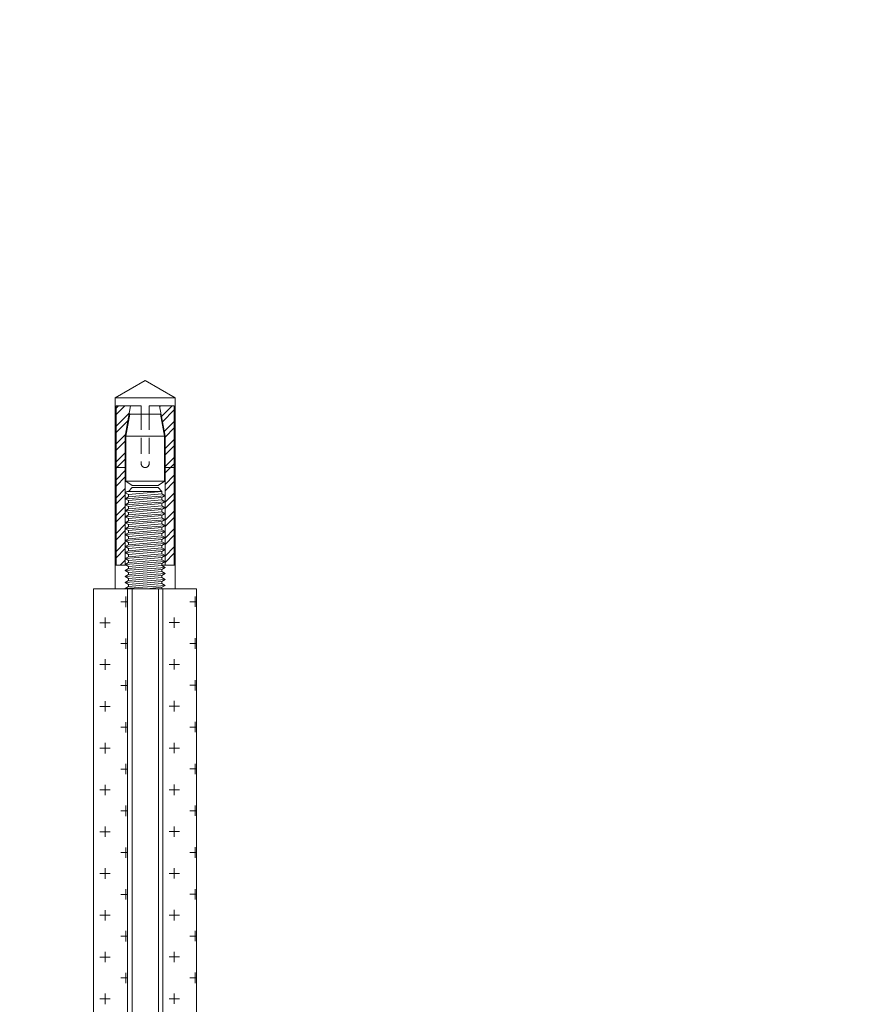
# Model space of a CAD drawing. Header units: millimetres. Extents: x 2030 to 92626, y -23454 to 23750.
# Tile 5 of 37: x 34776 to 37648, y -16399 to -13018. Entities that reach past the tile are written whole.
import ezdxf

# ---------------------------------------------------------------- set-up
doc = ezdxf.new("R2010")
doc.units = ezdxf.units.MM
doc.set_wipeout_variables(frame=1)
doc.linetypes.add('HIDDEN2', pattern=[4.7625, 3.175, -1.5875])
doc.layers.add('Анкеры и саморезы', color=7, linetype='Continuous', lineweight=9, true_color=0x000000)
doc.layers.add('Шпильки', color=7, linetype='Continuous', lineweight=9, true_color=0x000000)

# ---------------------------------------------------------------- blocks, each defined once
blk = doc.blocks.new('*U167')
at = {"layer": 'Анкеры и саморезы', "lineweight": 5, "true_color": 0x939598}
h = blk.add_hatch(dxfattribs=at)
h.set_pattern_fill('STEEL', color=252, scale=0.8)
h.set_pattern_definition([(45, (-16380.2264, 15704.676), (-1.79605122, 1.79605122), []), (45, (-16380.2264, 15705.946), (-1.79605122, 1.79605122), [])])
h.paths.add_polyline_path([(-4, 30.57), (-2.91, 36.7), (-5.84, 36.7), (-5.84, 4.7), (-4, 4.7)])
h.paths.add_polyline_path([(5.84, 36.7), (2.91, 36.7), (4, 30.57), (4, 4.7), (5.84, 4.7)])
at = {"layer": 'Анкеры и саморезы', "color": 252, "lineweight": 5, "true_color": 0x939598}
for p, q in [((6, 38.3), (-6, 38.3)), ((-5.84, 36.7), (-5.84, 4.7)), ((-0.8, 36.7), (-5.84, 36.7)), ((-0.8, 36.7), (-0.8, 35.02)), ((5.84, 36.7), (0.8, 36.7)), ((0.8, 36.7), (0.8, 35.02)), ((5.84, 36.7), (5.84, 4.7)), ((-3.08, 35.02), (3.08, 35.02)), ((-4, 30.57), (-4, 4.7)), ((-3.86, 30.57), (3.86, 30.57)), ((4, 30.57), (4, 4.7)), ((-4, 24.3), (-5.84, 24.3)), ((4, 24.3), (5.84, 24.3)), ((3.86, 21.54), (-3.86, 21.54)), ((-4, 19.24), (-3.61, 19.47)), ((-4, 19.24), (-3.35, 18.87)), ((-4, 18.04), (-3.35, 18.42)), ((-4, 18.04), (-3.35, 17.67)), ((-3.35, 18.42), (-3.35, 18.87)), ((3.35, 19.02), (3.35, 19.47)), ((4, 18.64), (3.35, 19.02)), ((4, 18.64), (3.35, 18.27)), ((3.35, 17.82), (3.35, 18.27)), ((4, 17.44), (3.35, 17.82)), ((-4, 16.84), (-3.35, 17.22)), ((-4, 16.84), (-3.35, 16.47)), ((-4, 15.64), (-3.35, 16.02)), ((-3.35, 17.22), (-3.35, 17.67)), ((-3.35, 16.02), (-3.35, 16.47)), ((4, 17.44), (3.35, 17.07)), ((3.35, 16.62), (3.35, 17.07)), ((4, 16.24), (3.35, 16.62)), ((4, 16.24), (3.35, 15.87)), ((3.35, 15.42), (3.35, 15.87)), ((-4, 15.64), (-3.35, 15.27)), ((-4, 14.44), (-3.35, 14.82)), ((-4, 14.44), (-3.35, 14.07)), ((-3.35, 14.82), (-3.35, 15.27)), ((-3.35, 13.62), (-3.35, 14.07)), ((4, 15.04), (3.35, 15.42)), ((4, 15.04), (3.35, 14.67)), ((3.35, 14.22), (3.35, 14.67)), ((4, 13.84), (3.35, 14.22)), ((4, 13.84), (3.35, 13.47)), ((-4, 13.24), (-3.35, 13.62)), ((-4, 13.24), (-3.35, 12.87)), ((-4, 12.04), (-3.35, 12.42)), ((-4, 12.04), (-3.35, 11.67)), ((-3.35, 12.42), (-3.35, 12.87)), ((3.35, 13.02), (3.35, 13.47)), ((4, 12.64), (3.35, 13.02)), ((4, 12.64), (3.35, 12.27)), ((3.35, 11.82), (3.35, 12.27)), ((-4, 10.84), (-3.35, 11.22)), ((-4, 10.84), (-3.35, 10.47)), ((-4, 9.64), (-3.35, 10.02)), ((-3.35, 11.22), (-3.35, 11.67)), ((-3.35, 10.02), (-3.35, 10.47)), ((4, 11.44), (3.35, 11.82)), ((4, 11.44), (3.35, 11.07)), ((3.35, 10.62), (3.35, 11.07)), ((4, 10.24), (3.35, 10.62)), ((4, 10.24), (3.35, 9.87)), ((-4, 9.64), (-3.35, 9.27)), ((-4, 8.44), (-3.35, 8.82)), ((-4, 8.44), (-3.35, 8.07)), ((-3.35, 8.82), (-3.35, 9.27)), ((-3.35, 7.62), (-3.35, 8.07)), ((3.35, 9.42), (3.35, 9.87)), ((4, 9.04), (3.35, 9.42)), ((4, 9.04), (3.35, 8.67)), ((3.35, 8.22), (3.35, 8.67)), ((4, 7.84), (3.35, 8.22)), ((-4, 7.24), (-3.35, 7.62)), ((-4, 7.24), (-3.35, 6.87)), ((-4, 6.04), (-3.35, 6.42)), ((-4, 6.04), (-3.35, 5.67)), ((-3.35, 6.42), (-3.35, 6.87)), ((4, 7.84), (3.35, 7.47)), ((3.35, 7.02), (3.35, 7.47)), ((4, 6.64), (3.35, 7.02)), ((4, 6.64), (3.35, 6.27)), ((3.35, 5.82), (3.35, 6.27)), ((-3.76, 4.7), (-6, 4.7)), ((-4, 4.84), (-3.35, 5.22)), ((-4, 4.84), (-3.35, 4.47)), ((-4, 3.64), (-3.35, 4.02)), ((-3.35, 5.22), (-3.35, 5.67)), ((-3.35, 4.02), (-3.35, 4.47)), ((4, 5.44), (3.35, 5.82)), ((4, 5.44), (3.35, 5.07)), ((3.35, 4.62), (3.35, 5.07)), ((6, 4.7), (3.35, 4.7)), ((4, 4.24), (3.35, 4.62)), ((4, 4.24), (3.35, 3.87)), ((-4, 3.64), (-3.35, 3.27)), ((-4, 2.44), (-3.35, 2.82)), ((-4, 2.44), (-3.35, 2.07)), ((-3.35, 2.82), (-3.35, 3.27)), ((-3.35, 1.62), (-3.35, 2.07)), ((3.35, 3.42), (3.35, 3.87)), ((4, 3.04), (3.35, 3.42)), ((4, 3.04), (3.35, 2.67)), ((3.35, 2.22), (3.35, 2.67)), ((4, 1.84), (3.35, 2.22)), ((-4, 1.24), (-3.35, 1.62)), ((-4, 1.24), (-3.35, 0.87)), ((-4, 0.04), (-3.35, 0.42)), ((-4, 0.04), (-3.93, 0)), ((-3.35, 0.42), (-3.35, 0.87)), ((4, 1.84), (3.35, 1.47)), ((3.35, 1.02), (3.35, 1.47)), ((4, 0.64), (3.35, 1.02)), ((4, 0.64), (3.35, 0.27)), ((3.35, 0), (3.35, 0.27))]:
    blk.add_line(p, q, dxfattribs=at)
at = {"layer": 'Анкеры и саморезы', "color": 252, "lineweight": 5, "true_color": 0x939598, "extrusion": (1.22461e-16, 5.99869e-32, -1)}
for p, q in [((-4, 30.57), (-2.91, 36.7)), ((2.91, 36.7), (4, 30.57)), ((-3.86, 30.57), (-3.08, 35.02)), ((3.08, 35.02), (3.86, 30.57)), ((-3.86, 21.54), (-3.86, 30.57)), ((3.86, 30.57), (3.86, 21.54)), ((-2.61, 20.7), (-3.86, 21.54)), ((2.61, 20.31), (-2.61, 20.31)), ((3.86, 21.54), (2.61, 20.7))]:
    blk.add_line(p, q, dxfattribs=at)
at = {"layer": 'Анкеры и саморезы', "color": 252, "linetype": 'HIDDEN2', "lineweight": 5, "true_color": 0x939598}
for p, q in [((-0.8, 35.02), (-0.8, 25.1)), ((0.8, 35.02), (0.8, 25.1))]:
    blk.add_line(p, q, dxfattribs=at)
at = {"layer": 'Анкеры и саморезы', "color": 252, "lineweight": 5, "true_color": 0x939598, "extrusion": (1.22461e-16, -5.99869e-32, -1)}
for p, q in [((-2.61, 20.31), (-3.35, 19.47)), ((2.61, 20.7), (-2.61, 20.7)), ((3.35, 19.47), (2.61, 20.31)), ((3.35, 19.47), (-3.61, 19.47))]:
    blk.add_line(p, q, dxfattribs=at)
at = {"layer": 'Анкеры и саморезы', "color": 252, "lineweight": 5, "true_color": 0x939598, "extrusion": (-1.22461e-16, 4.49903e-32, -1)}
for p, q in [((4, 18.64), (-4, 18.04)), ((3.35, 19.47), (-3.35, 18.87)), ((3.35, 19.47), (-3.35, 18.87)), ((3.35, 19.02), (-3.35, 18.42)), ((3.35, 18.27), (-3.35, 17.67)), ((3.35, 17.82), (-3.35, 17.22)), ((4, 17.44), (-4, 16.84)), ((4, 16.24), (-4, 15.64)), ((3.35, 17.07), (-3.35, 16.47)), ((3.35, 16.62), (-3.35, 16.02)), ((3.35, 15.87), (-3.35, 15.27)), ((4, 15.04), (-4, 14.44)), ((4, 13.84), (-4, 13.24)), ((3.35, 15.42), (-3.35, 14.82)), ((3.35, 14.67), (-3.35, 14.07)), ((3.35, 14.22), (-3.35, 13.62)), ((4, 12.64), (-4, 12.04)), ((3.35, 13.47), (-3.35, 12.87)), ((3.35, 13.02), (-3.35, 12.42)), ((3.35, 12.27), (-3.35, 11.67)), ((4, 11.44), (-4, 10.84)), ((4, 10.24), (-4, 9.64)), ((3.35, 11.82), (-3.35, 11.22)), ((3.35, 11.07), (-3.35, 10.47)), ((3.35, 11.07), (-3.35, 10.47)), ((3.35, 10.62), (-3.35, 10.02)), ((4, 9.04), (-4, 8.44)), ((3.35, 9.87), (-3.35, 9.27)), ((3.35, 9.87), (-3.35, 9.27)), ((3.35, 9.42), (-3.35, 8.82)), ((3.35, 8.67), (-3.35, 8.07)), ((3.35, 8.22), (-3.35, 7.62)), ((4, 7.84), (-4, 7.24)), ((4, 6.64), (-4, 6.04)), ((3.35, 7.47), (-3.35, 6.87)), ((3.35, 7.02), (-3.35, 6.42)), ((3.35, 6.27), (-3.35, 5.67)), ((4, 5.44), (-4, 4.84)), ((4, 4.24), (-4, 3.64)), ((3.35, 5.82), (-3.35, 5.22)), ((3.35, 5.07), (-3.35, 4.47)), ((3.35, 4.62), (-3.35, 4.02)), ((4, 3.04), (-4, 2.44)), ((3.35, 3.87), (-3.35, 3.27)), ((3.35, 3.42), (-3.35, 2.82)), ((3.35, 2.67), (-3.35, 2.07)), ((3.35, 2.22), (-3.35, 1.62)), ((4, 1.84), (-4, 1.24)), ((4, 0.64), (-4, 0.04)), ((3.35, 1.47), (-3.35, 0.87)), ((3.35, 1.47), (-3.35, 0.87)), ((3.35, 1.02), (-3.35, 0.42)), ((3.35, 0.27), (0.36, 0)), ((3.35, 0.27), (0.36, 0))]:
    blk.add_line(p, q, dxfattribs=at)
at = {"layer": 'Анкеры и саморезы', "color": 252, "lineweight": 5, "ltscale": 5, "true_color": 0x939598}
blk.add_line((6, 0), (-6, 0), dxfattribs=at)
at = {"layer": 'Анкеры и саморезы', "color": 252, "lineweight": 5, "true_color": 0x939598}
blk.add_lwpolyline([(-6, 0), (-6, 38.3), (0, 41.77), (6, 38.3), (6, 0)], dxfattribs=at)
at = {"layer": 'Анкеры и саморезы', "color": 252, "linetype": 'HIDDEN2', "lineweight": 5, "true_color": 0x939598}
blk.add_arc((0, 25.1), 0.8, 180, 0, dxfattribs=at)
blk = doc.blocks.new('*U170')
blk.add_wipeout([(-340.43, 4), (-340.43, -4), (0, -4), (0, 4)])
at = {"linetype": 'HIDDEN2', "ltscale": 100}
for p, q in [((-335.1, 5.03), (-334.25, 3.85)), ((-328.3, 5.03), (-329.15, 3.85)), ((-335.1, 2.66), (-334.25, 3.85)), ((-334.25, 3.85), (-329.15, 3.85)), ((-328.3, 2.66), (-329.15, 3.85)), ((-335.1, -2.66), (-334.25, -3.85)), ((-335.1, -5.03), (-334.25, -3.85)), ((-334.25, -3.85), (-329.15, -3.85)), ((-328.3, -2.66), (-329.15, -3.85)), ((-328.3, -5.03), (-329.15, -3.85))]:
    blk.add_line(p, q, dxfattribs=at)
at = {"linetype": 'HIDDEN2', "ltscale": 40}
for p, q in [((-339.43, 4), (-340.43, 3)), ((-340.43, -3), (-340.43, 3)), ((-335.1, 3), (-340.43, 3)), ((-335.1, 4), (-339.43, 4)), ((-339.43, -4), (-339.43, 4)), ((-340.43, -3), (-335.1, -3)), ((-339.43, -4), (-340.43, -3)), ((-339.43, -4), (-335.1, -4))]:
    blk.add_line(p, q, dxfattribs=at)
at = {"ltscale": 40}
for p, q in [((0, 4), (-325.63, 4)), ((0, 3), (-325.63, 3)), ((-325.63, -3), (0, -3)), ((0, -4), (-325.63, -4))]:
    blk.add_line(p, q, dxfattribs=at)
at = {"ltscale": 100}
blk.add_line((0, -4), (0, 4), dxfattribs=at)
at = {"linetype": 'HIDDEN2', "ltscale": 100}
for points in [[(-328.3, -11.7), (-328.3, 11.7), (-325.63, 11.7), (-325.63, -11.7)], [(-328.3, 5.91), (-329.15, 7.1), (-334.25, 7.1), (-335.1, 5.91), (-335.1, -5.91), (-334.25, -7.1), (-329.15, -7.1), (-328.3, -5.91)]]:
    blk.add_lwpolyline(points, close=True, dxfattribs=at)

msp = doc.modelspace()

# ---------------------------------------------------------------- block references
at = {"layer": 'Анкеры и саморезы', "xscale": 17.11317489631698, "yscale": 17.11317489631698, "zscale": 17.11317489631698}
msp.add_blockref('*U167', (35206.979, -14972.114), dxfattribs=at)

# ---------------------------------------------------------------- next in the draw order: block references
at = {"layer": 'Шпильки', "xscale": 15.09993523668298, "yscale": 15.09993523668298, "zscale": 15.09993523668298, "rotation": 90}
msp.add_blockref('*U170', (35207.159, -14972.114), dxfattribs=at)

# ---------------------------------------------------------------- next in the draw order: hatches: boundary and pattern name
at = {"layer": 'Шпильки'}
h = msp.add_hatch(dxfattribs=at)
h.set_pattern_fill('CROSS', color=102, scale=11.300158)
h.set_pattern_definition([(0, (-521703.39, -293717.76), (71.756001, 71.756001), [35.878, -107.634002]), (90, (-521685.45, -293735.7), (-71.756001, 71.756001), [35.878, -107.634002])])
h.paths.add_polyline_path([(35029.99, -19889.142), (35146.229, -19889.142), (35146.229, -14972.461), (35029.99, -14972.461)])
h = msp.add_hatch(dxfattribs=at)
h.set_pattern_fill('CROSS', color=102, scale=11.300158)
h.set_pattern_definition([(0, (-521465.89, -293717.34), (71.756001, 71.756001), [35.878, -107.634002]), (90, (-521447.95, -293735.28), (-71.756001, 71.756001), [35.878, -107.634002])])
h.paths.add_polyline_path([(35267.487, -19889.142), (35383.726, -19889.142), (35383.798, -14972.559), (35267.558, -14972.559)])

# ---------------------------------------------------------------- next in the draw order: linework, layer by layer
at = {"layer": 'Шпильки', "color": 102, "ltscale": 4}
for points in [[(35029.99, -14972.461), (35146.229, -14972.461), (35146.229, -19889.142), (35029.99, -19889.142)], [(35267.558, -14972.559), (35383.798, -14972.559), (35383.726, -19889.142), (35267.487, -19889.142)]]:
    msp.add_lwpolyline(points, close=True, dxfattribs=at)

doc.saveas('drawing.dxf')
